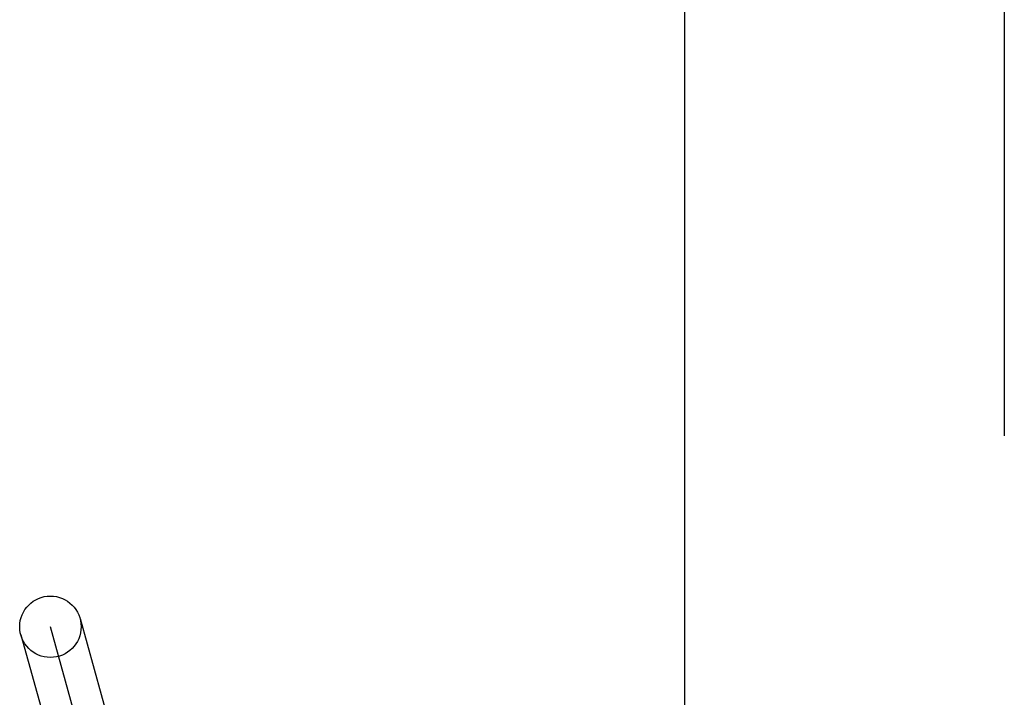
# Model space of a CAD drawing. Header units: inches. Extents: x 0 to 248, y 0 to 160.
# Tile 52 of 69: x 79.889 to 80.209, y 82.915 to 83.136. Entities that reach past the tile are written whole.
import ezdxf

# ---------------------------------------------------------------- set-up
doc = ezdxf.new("R2010")
doc.units = ezdxf.units.IN
doc.header["$LTSCALE"] = 13.627625
doc.header["$MEASUREMENT"] = 0
doc.linetypes.add('HIDDEN', pattern=[0.2, 0.1, -0.1])
doc.layers.add('DEFAULT_2', color=8, linetype='HIDDEN')
doc.layers.add('RIGHTHAND_DOOR_ASSEMBLY', color=7, linetype='CONTINUOUS')

msp = doc.modelspace()

# ---------------------------------------------------------------- linework, layer by layer
at = {"layer": 'DEFAULT_2', "color": 8, "linetype": 'HIDDEN'}
for p, q in [((80.1341, 78.4422), (80.1341, 83.94271)), ((79.90828, 82.94109), (79.95918, 82.75804)), ((79.88901, 82.93573), (79.93991, 82.75268)), ((79.94954, 82.75536), (79.89865, 82.9384))]:
    msp.add_line(p, q, dxfattribs=at)
msp.add_circle((79.89865, 82.93841), 0.01, dxfattribs=at)
at = {"layer": 'RIGHTHAND_DOOR_ASSEMBLY', "color": 8, "linetype": 'HIDDEN'}
msp.add_line((80.2091, 89.81438), (80.2091, 73.00438), dxfattribs=at)
at = {"layer": 'RIGHTHAND_DOOR_ASSEMBLY', "color": 3, "linetype": 'Continuous'}
msp.add_line((80.1051, 73.15938), (80.1051, 89.65938), dxfattribs=at)

doc.saveas('drawing.dxf')
